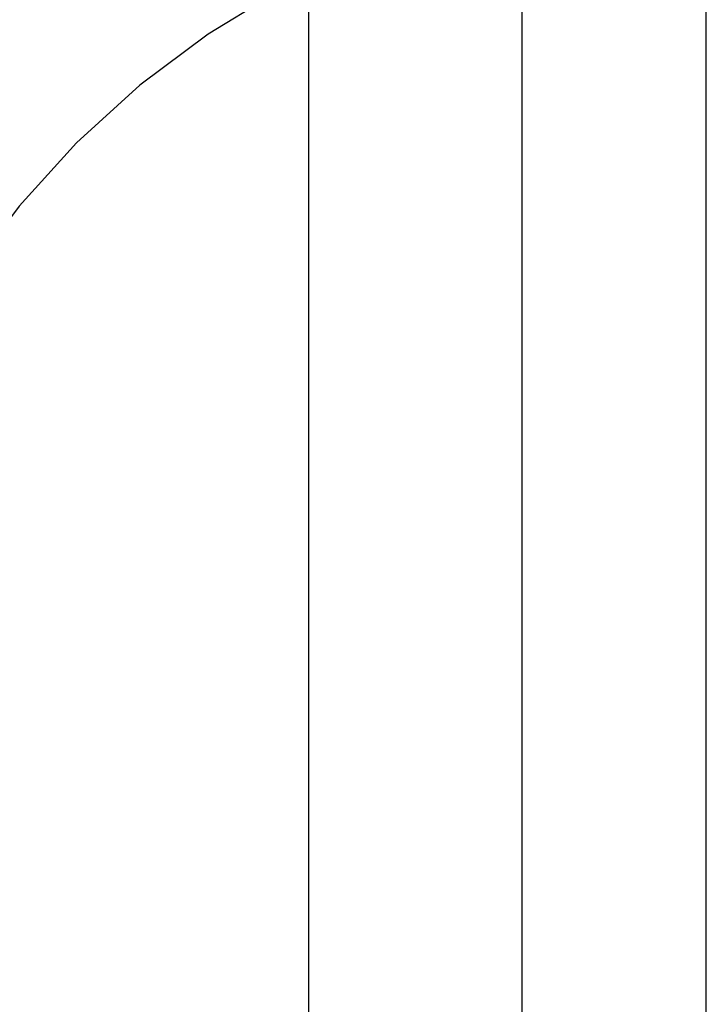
# Model space of a CAD drawing. Header units: inches. Extents: x 0 to 243, y 0 to 157.
# Tile 34 of 84: x 74.745 to 74.853, y 82.56 to 82.714. Entities that reach past the tile are written whole.
import ezdxf

# ---------------------------------------------------------------- set-up
doc = ezdxf.new("R2010")
doc.units = ezdxf.units.IN
doc.header["$LTSCALE"] = 13.348617
doc.header["$MEASUREMENT"] = 0
doc.linetypes.add('HIDDEN', pattern=[0.2, 0.1, -0.1])
doc.layers.add('DEFAULT_2', color=8, linetype='HIDDEN')
doc.layers.add('MAIN_OR_RIGHT_DOOR_ASSEMBLY', color=7, linetype='CONTINUOUS')

msp = doc.modelspace()

# ---------------------------------------------------------------- linework, layer by layer
at = {"layer": 'DEFAULT_2', "color": 8, "linetype": 'HIDDEN'}
for p, q in [((74.85282, 79.48694), (74.85282, 84.98744)), ((74.79032, 82.13878), (74.79032, 82.88183))]:
    msp.add_line(p, q, dxfattribs=at)
for radius in [0.25, 0.14]:
    msp.add_arc((74.85282, 82.59611), radius, 90, 270, dxfattribs=at)
at = {"layer": 'MAIN_OR_RIGHT_DOOR_ASSEMBLY', "color": 3, "linetype": 'Continuous'}
msp.add_line((74.82382, 90.82911), (74.82382, 74.32911), dxfattribs=at)

doc.saveas('drawing.dxf')
